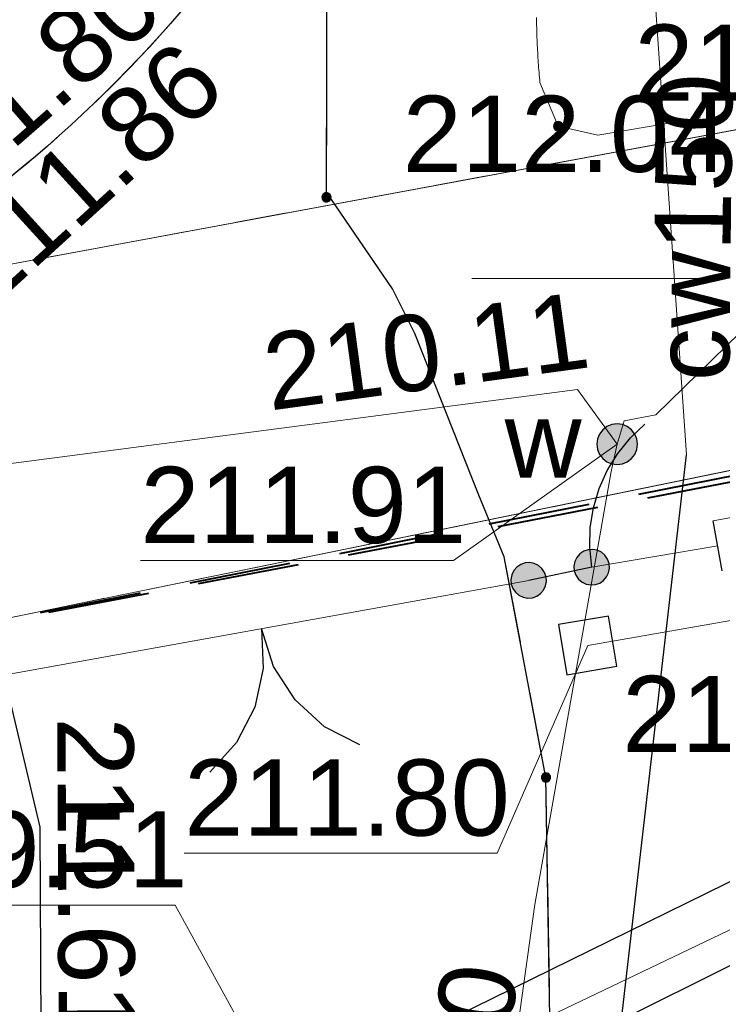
# Model space of a CAD drawing. Header units: metres. Extents: x 7419414 to 7419803, y 5549484 to 5549731.
# Tile 90 of 102: x 7419593 to 7419600, y 5549643 to 5549653. Entities that reach past the tile are written whole.
import ezdxf
from ezdxf.enums import TextEntityAlignment as Align

# ---------------------------------------------------------------- set-up
doc = ezdxf.new("R2010")
doc.units = ezdxf.units.M
doc.header["$MEASUREMENT"] = 0
doc.layers.get('0').update_dxf_attribs({"color": 250})
for name, color, linetype, lineweight in [('EGDE', 7, 'Continuous', 13), ('EGUG', 96, 'Continuous', 13), ('GUPPRZ_O', 7, 'Continuous', 13), ('LINIE ROZGRANICZAJĄCE MPZP', 212, 'Continuous', 0), ('OTDN', 7, 'Continuous', 13), ('OTKC', 7, 'Continuous', 13), ('OTKJ', 7, 'Continuous', 13), ('OTKK', 7, 'Continuous', 30), ('OTOB', 7, 'Continuous', 13), ('OTOF', 7, 'Continuous', 13), ('OTOO', 7, 'Continuous', 30), ('OTRS_O', 7, 'Continuous', 13), ('SUCP_O', 212, 'Continuous', 13), ('SUEP', 1, 'Continuous', 13), ('SULO', 7, 'Continuous', 30), ('SUSP', 7, 'Continuous', 13), ('sutp', 250, 'Continuous', 0), ('SUWP', 5, 'Continuous', 13), ('SUWP_O', 5, 'Continuous', 13), ('SUWW_O', 5, 'Continuous', 13), ('UEEPA_512', 250, 'Continuous', 0)]:
    doc.layers.add(name, color=color, linetype=linetype, lineweight=lineweight)
doc.styles.add('Arial', font='arial.ttf')

msp = doc.modelspace()

# ---------------------------------------------------------------- hatches: boundary and pattern name
at = {"linetype": 'Continuous'}
for points in [[(7419598.35, 5549651.455), (7419598.3384, 5549651.4565), (7419598.3275, 5549651.461), (7419598.3182, 5549651.4682), (7419598.311, 5549651.4775), (7419598.3065, 5549651.4884), (7419598.305, 5549651.5), (7419598.3065, 5549651.5116), (7419598.311, 5549651.5225), (7419598.3182, 5549651.5318), (7419598.3275, 5549651.539), (7419598.3384, 5549651.5435), (7419598.35, 5549651.545), (7419598.3616, 5549651.5435), (7419598.3725, 5549651.539), (7419598.3818, 5549651.5318), (7419598.389, 5549651.5225), (7419598.3935, 5549651.5116), (7419598.395, 5549651.5), (7419598.3935, 5549651.4884), (7419598.389, 5549651.4775), (7419598.3818, 5549651.4682), (7419598.3725, 5549651.461), (7419598.3616, 5549651.4565)], [(7419596.07, 5549650.755), (7419596.0584, 5549650.7565), (7419596.0475, 5549650.761), (7419596.0382, 5549650.7682), (7419596.031, 5549650.7775), (7419596.0265, 5549650.7884), (7419596.025, 5549650.8), (7419596.0265, 5549650.8116), (7419596.031, 5549650.8225), (7419596.0382, 5549650.8318), (7419596.0475, 5549650.839), (7419596.0584, 5549650.8435), (7419596.07, 5549650.845), (7419596.0816, 5549650.8435), (7419596.0925, 5549650.839), (7419596.1018, 5549650.8318), (7419596.109, 5549650.8225), (7419596.1135, 5549650.8116), (7419596.115, 5549650.8), (7419596.1135, 5549650.7884), (7419596.109, 5549650.7775), (7419596.1018, 5549650.7682), (7419596.0925, 5549650.761), (7419596.0816, 5549650.7565)], [(7419598.93, 5549648.17), (7419598.8782, 5549648.1768), (7419598.83, 5549648.1968), (7419598.7886, 5549648.2286), (7419598.7568, 5549648.27), (7419598.7368, 5549648.3182), (7419598.73, 5549648.37), (7419598.7368, 5549648.4218), (7419598.7568, 5549648.47), (7419598.7886, 5549648.5114), (7419598.83, 5549648.5432), (7419598.8782, 5549648.5632), (7419598.93, 5549648.57), (7419598.9818, 5549648.5632), (7419599.03, 5549648.5432), (7419599.0714, 5549648.5114), (7419599.1032, 5549648.47), (7419599.1232, 5549648.4218), (7419599.13, 5549648.37), (7419599.1232, 5549648.3182), (7419599.1032, 5549648.27), (7419599.0714, 5549648.2286), (7419599.03, 5549648.1968), (7419598.9818, 5549648.1768)], [(7419598.6704, 5549646.9853), (7419598.6255, 5549646.9937), (7419598.5843, 5549647.0135), (7419598.5496, 5549647.0433), (7419598.5239, 5549647.081), (7419598.5087, 5549647.1241), (7419598.5053, 5549647.1696), (7419598.5137, 5549647.2145), (7419598.5335, 5549647.2557), (7419598.5633, 5549647.2904), (7419598.601, 5549647.3161), (7419598.6441, 5549647.3313), (7419598.6896, 5549647.3347), (7419598.7345, 5549647.3263), (7419598.7757, 5549647.3065), (7419598.8104, 5549647.2767), (7419598.8361, 5549647.239), (7419598.8513, 5549647.1959), (7419598.8547, 5549647.1504), (7419598.8463, 5549647.1055), (7419598.8265, 5549647.0643), (7419598.7967, 5549647.0296), (7419598.759, 5549647.0039), (7419598.7159, 5549646.9887)], [(7419598.0504, 5549646.8553), (7419598.0055, 5549646.8637), (7419597.9643, 5549646.8835), (7419597.9296, 5549646.9133), (7419597.9039, 5549646.951), (7419597.8887, 5549646.9941), (7419597.8853, 5549647.0396), (7419597.8937, 5549647.0845), (7419597.9135, 5549647.1257), (7419597.9433, 5549647.1604), (7419597.981, 5549647.1861), (7419598.0241, 5549647.2013), (7419598.0696, 5549647.2047), (7419598.1145, 5549647.1963), (7419598.1557, 5549647.1765), (7419598.1904, 5549647.1467), (7419598.2161, 5549647.109), (7419598.2313, 5549647.0659), (7419598.2347, 5549647.0204), (7419598.2263, 5549646.9755), (7419598.2065, 5549646.9343), (7419598.1767, 5549646.8996), (7419598.139, 5549646.8739), (7419598.0959, 5549646.8587)], [(7419598.23, 5549645.045), (7419598.2184, 5549645.0465), (7419598.2075, 5549645.051), (7419598.1982, 5549645.0582), (7419598.191, 5549645.0675), (7419598.1865, 5549645.0784), (7419598.185, 5549645.09), (7419598.1865, 5549645.1016), (7419598.191, 5549645.1125), (7419598.1982, 5549645.1218), (7419598.2075, 5549645.129), (7419598.2184, 5549645.1335), (7419598.23, 5549645.135), (7419598.2416, 5549645.1335), (7419598.2525, 5549645.129), (7419598.2618, 5549645.1218), (7419598.269, 5549645.1125), (7419598.2735, 5549645.1016), (7419598.275, 5549645.09), (7419598.2735, 5549645.0784), (7419598.269, 5549645.0675), (7419598.2618, 5549645.0582), (7419598.2525, 5549645.051), (7419598.2416, 5549645.0465)]]:
    msp.add_hatch(color=0, dxfattribs=at).paths.add_polyline_path(points)

# ---------------------------------------------------------------- linework, layer by layer
at = {"color": 0, "linetype": 'Continuous'}
msp.add_line((7419599.9645, 5549647.124), (7419599.8755, 5549647.616), dxfattribs=at)
at = {"color": 0, "linetype": 'Continuous', "flags": 128}
for points in [[(7419598.305, 5549651.5), (7419598.3065, 5549651.4884), (7419598.311, 5549651.4775), (7419598.3182, 5549651.4682), (7419598.3275, 5549651.461), (7419598.3384, 5549651.4565), (7419598.35, 5549651.455), (7419598.3616, 5549651.4565), (7419598.3725, 5549651.461), (7419598.3818, 5549651.4682), (7419598.389, 5549651.4775), (7419598.3935, 5549651.4884), (7419598.395, 5549651.5), (7419598.3935, 5549651.5116), (7419598.389, 5549651.5225), (7419598.3818, 5549651.5318), (7419598.3725, 5549651.539), (7419598.3616, 5549651.5435), (7419598.35, 5549651.545), (7419598.3384, 5549651.5435), (7419598.3275, 5549651.539), (7419598.3182, 5549651.5318), (7419598.311, 5549651.5225), (7419598.3065, 5549651.5116), (7419598.305, 5549651.5)], [(7419596.025, 5549650.8), (7419596.0265, 5549650.7884), (7419596.031, 5549650.7775), (7419596.0382, 5549650.7682), (7419596.0475, 5549650.761), (7419596.0584, 5549650.7565), (7419596.07, 5549650.755), (7419596.0816, 5549650.7565), (7419596.0925, 5549650.761), (7419596.1018, 5549650.7682), (7419596.109, 5549650.7775), (7419596.1135, 5549650.7884), (7419596.115, 5549650.8), (7419596.1135, 5549650.8116), (7419596.109, 5549650.8225), (7419596.1018, 5549650.8318), (7419596.0925, 5549650.839), (7419596.0816, 5549650.8435), (7419596.07, 5549650.845), (7419596.0584, 5549650.8435), (7419596.0475, 5549650.839), (7419596.0382, 5549650.8318), (7419596.031, 5549650.8225), (7419596.0265, 5549650.8116), (7419596.025, 5549650.8)], [(7419598.73, 5549648.37), (7419598.7368, 5549648.3182), (7419598.7568, 5549648.27), (7419598.7886, 5549648.2286), (7419598.83, 5549648.1968), (7419598.8782, 5549648.1768), (7419598.93, 5549648.17), (7419598.9818, 5549648.1768), (7419599.03, 5549648.1968), (7419599.0714, 5549648.2286), (7419599.1032, 5549648.27), (7419599.1232, 5549648.3182), (7419599.13, 5549648.37), (7419599.1232, 5549648.4218), (7419599.1032, 5549648.47), (7419599.0714, 5549648.5114), (7419599.03, 5549648.5432), (7419598.9818, 5549648.5632), (7419598.93, 5549648.57), (7419598.8782, 5549648.5632), (7419598.83, 5549648.5432), (7419598.7886, 5549648.5114), (7419598.7568, 5549648.47), (7419598.7368, 5549648.4218), (7419598.73, 5549648.37)], [(7419598.8513, 5549647.1959), (7419598.8361, 5549647.239), (7419598.8104, 5549647.2767), (7419598.7757, 5549647.3065), (7419598.7345, 5549647.3263), (7419598.6896, 5549647.3347), (7419598.6441, 5549647.3313), (7419598.601, 5549647.3161), (7419598.5633, 5549647.2904), (7419598.5335, 5549647.2557), (7419598.5137, 5549647.2145), (7419598.5053, 5549647.1696), (7419598.5087, 5549647.1241), (7419598.5239, 5549647.081), (7419598.5496, 5549647.0433), (7419598.5843, 5549647.0135), (7419598.6255, 5549646.9937), (7419598.6704, 5549646.9853), (7419598.7159, 5549646.9887), (7419598.759, 5549647.0039), (7419598.7967, 5549647.0296), (7419598.8265, 5549647.0643), (7419598.8463, 5549647.1055), (7419598.8547, 5549647.1504), (7419598.8513, 5549647.1959)], [(7419598.2313, 5549647.0659), (7419598.2161, 5549647.109), (7419598.1904, 5549647.1467), (7419598.1557, 5549647.1765), (7419598.1145, 5549647.1963), (7419598.0696, 5549647.2047), (7419598.0241, 5549647.2013), (7419597.981, 5549647.1861), (7419597.9433, 5549647.1604), (7419597.9135, 5549647.1257), (7419597.8937, 5549647.0845), (7419597.8853, 5549647.0396), (7419597.8887, 5549646.9941), (7419597.9039, 5549646.951), (7419597.9296, 5549646.9133), (7419597.9643, 5549646.8835), (7419598.0055, 5549646.8637), (7419598.0504, 5549646.8553), (7419598.0959, 5549646.8587), (7419598.139, 5549646.8739), (7419598.1767, 5549646.8996), (7419598.2065, 5549646.9343), (7419598.2263, 5549646.9755), (7419598.2347, 5549647.0204), (7419598.2313, 5549647.0659)], [(7419598.3518, 5549646.5947), (7419598.4353, 5549646.1018), (7419598.9282, 5549646.1853), (7419598.8447, 5549646.6782), (7419598.3518, 5549646.5947)], [(7419598.185, 5549645.09), (7419598.1865, 5549645.0784), (7419598.191, 5549645.0675), (7419598.1982, 5549645.0582), (7419598.2075, 5549645.051), (7419598.2184, 5549645.0465), (7419598.23, 5549645.045), (7419598.2416, 5549645.0465), (7419598.2525, 5549645.051), (7419598.2618, 5549645.0582), (7419598.269, 5549645.0675), (7419598.2735, 5549645.0784), (7419598.275, 5549645.09), (7419598.2735, 5549645.1016), (7419598.269, 5549645.1125), (7419598.2618, 5549645.1218), (7419598.2525, 5549645.129), (7419598.2416, 5549645.1335), (7419598.23, 5549645.135), (7419598.2184, 5549645.1335), (7419598.2075, 5549645.129), (7419598.1982, 5549645.1218), (7419598.191, 5549645.1125), (7419598.1865, 5549645.1016), (7419598.185, 5549645.09)]]:
    msp.add_lwpolyline(points, close=True, dxfattribs=at)
for points in [[(7419598.68, 5549647.16), (7419598.66, 5549647.3552), (7419598.6656, 5549647.5513), (7419598.6967, 5549647.745), (7419598.7529, 5549647.933), (7419598.8331, 5549648.1121), (7419598.9361, 5549648.2791), (7419599.0599, 5549648.4313), (7419599.2026, 5549648.566)], [(7419595.43, 5549646.555), (7419595.4487, 5549646.1639), (7419595.3655, 5549645.7812), (7419595.1862, 5549645.4331), (7419594.9228, 5549645.1433)], [(7419596.3989, 5549645.4099), (7419596.0509, 5549645.5893), (7419595.7611, 5549645.8527), (7419595.5493, 5549646.182), (7419595.43, 5549646.555)]]:
    msp.add_lwpolyline(points, dxfattribs=at)
at = {"layer": 'EGDE', "color": 250, "linetype": 'Continuous', "lineweight": 0, "flags": 128}
msp.add_lwpolyline([(7419606.85, 5549663.64), (7419588.38, 5549660.2), (7419556.13, 5549655.93), (7419538.53, 5549652.48), (7419528.76, 5549648.51), (7419509.38, 5549641.39), (7419523.27, 5549643.29), (7419540.13, 5549643.06), (7419557.7, 5549643.96), (7419589.07, 5549649.42), (7419609.66, 5549653.24), (7419606.85, 5549663.64)], close=True, dxfattribs=at)
for points in [[(7419622.6875, 5549655.462), (7419619.81, 5549655.03), (7419609.66, 5549653.24), (7419589.07, 5549649.42), (7419557.7, 5549643.96), (7419540.13, 5549643.06), (7419523.27, 5549643.29), (7419509.38, 5549641.39), (7419462.29, 5549628.43), (7419462.45, 5549628.77), (7419446.03, 5549630.99), (7419446.66, 5549622.15), (7419435.7302, 5549501.6442)], [(7419439.3753, 5549501.4559), (7419449.43, 5549604.09), (7419450.45, 5549614.49), (7419451.3, 5549617.85), (7419452.51, 5549620.06), (7419454.77, 5549622.45), (7419458.98, 5549625.04), (7419462.38, 5549626.43), (7419462.7, 5549626.56), (7419482.9, 5549629.97), (7419487.71, 5549630.61), (7419562.5, 5549640.55), (7419590.93, 5549644.33), (7419591.23, 5549646.31), (7419603.9, 5549648.9), (7419609.52, 5549650.05), (7419619.85, 5549651.97), (7419622.3221, 5549652.3545)], [(7419622.3221, 5549652.3545), (7419619.85, 5549651.97), (7419609.52, 5549650.05), (7419603.9, 5549648.9), (7419591.23, 5549646.31), (7419590.93, 5549644.33), (7419584.48, 5549588.54), (7419614.4216, 5549585.1686)]]:
    msp.add_lwpolyline(points, dxfattribs=at)
at = {"layer": 'EGUG', "color": 96, "linetype": 'Continuous', "lineweight": 13}
for p, q in [((7419599.1192, 5549651.2844), (7419599.6108, 5549651.3756)), ((7419599.6108, 5549651.3756), (7419599.1192, 5549651.2844)), ((7419598.136, 5549651.102), (7419598.6276, 5549651.1932)), ((7419598.6276, 5549651.1932), (7419598.136, 5549651.102)), ((7419597.1528, 5549650.9196), (7419597.6444, 5549651.0108)), ((7419597.6444, 5549651.0108), (7419597.1528, 5549650.9196)), ((7419596.1695, 5549650.7372), (7419596.6611, 5549650.8284)), ((7419596.6611, 5549650.8284), (7419596.1695, 5549650.7372)), ((7419595.1863, 5549650.5547), (7419595.6779, 5549650.6459)), ((7419595.6779, 5549650.6459), (7419595.1863, 5549650.5547)), ((7419594.2031, 5549650.3723), (7419594.6947, 5549650.4635)), ((7419594.6947, 5549650.4635), (7419594.2031, 5549650.3723)), ((7419593.2199, 5549650.1899), (7419593.7115, 5549650.2811)), ((7419593.7115, 5549650.2811), (7419593.2199, 5549650.1899)), ((7419599.7694, 5549648.0556), (7419599.2795, 5549647.9555)), ((7419599.2795, 5549647.9555), (7419599.7694, 5549648.0556)), ((7419598.7897, 5549647.8553), (7419598.2998, 5549647.7552)), ((7419598.2998, 5549647.7552), (7419598.7897, 5549647.8553)), ((7419597.8099, 5549647.6551), (7419597.3201, 5549647.5549)), ((7419597.3201, 5549647.5549), (7419597.8099, 5549647.6551)), ((7419596.8302, 5549647.4548), (7419596.3403, 5549647.3547)), ((7419596.3403, 5549647.3547), (7419596.8302, 5549647.4548)), ((7419595.8505, 5549647.2545), (7419595.3606, 5549647.1544)), ((7419595.3606, 5549647.1544), (7419595.8505, 5549647.2545)), ((7419594.8707, 5549647.0542), (7419594.3808, 5549646.9541)), ((7419594.3808, 5549646.9541), (7419594.8707, 5549647.0542)), ((7419593.891, 5549646.854), (7419593.4011, 5549646.7538)), ((7419593.4011, 5549646.7538), (7419593.891, 5549646.854))]:
    msp.add_line(p, q, dxfattribs=at)
at = {"layer": 'GUPPRZ_O', "color": 5, "linetype": 'Continuous', "lineweight": 13, "flags": 128}
msp.add_lwpolyline([(7419598.93, 5549648.37), (7419597.32, 5549647.225), (7419594.24, 5549647.225)], dxfattribs=at)
at = {"layer": 'GUPPRZ_O', "color": 250, "linetype": 'Continuous', "lineweight": 13, "flags": 128}
msp.add_lwpolyline([(7419598.64, 5549646.39), (7419597.75, 5549644.345), (7419594.67, 5549644.345)], dxfattribs=at)
at = {"layer": 'GUPPRZ_O', "color": 36, "linetype": 'Continuous', "lineweight": 13, "flags": 128}
msp.add_lwpolyline([(7419595.72, 5549641.76), (7419594.58, 5549643.835), (7419591.5, 5549643.835)], dxfattribs=at)
at = {"layer": 'LINIE ROZGRANICZAJĄCE MPZP', "color": 30, "linetype": 'Continuous', "lineweight": 40}
for p, q in [((7419600.1216, 5549648.069), (7419599.1406, 5549647.8749)), ((7419598.6501, 5549647.7779), (7419597.6691, 5549647.5838)), ((7419597.1786, 5549647.4868), (7419596.1976, 5549647.2927)), ((7419595.7071, 5549647.1957), (7419594.7262, 5549647.0016)), ((7419594.2357, 5549646.9046), (7419593.2547, 5549646.7105))]:
    msp.add_line(p, q, dxfattribs=at)
at = {"layer": 'LINIE ROZGRANICZAJĄCE MPZP', "color": 212, "linetype": 'Continuous', "lineweight": 40}
for p, q in [((7419600.2112, 5549648.0281), (7419599.229, 5549647.8402)), ((7419598.7379, 5549647.7463), (7419597.7557, 5549647.5584)), ((7419597.2646, 5549647.4644), (7419596.2824, 5549647.2765)), ((7419595.7913, 5549647.1826), (7419594.8091, 5549646.9947)), ((7419594.318, 5549646.9007), (7419593.3358, 5549646.7128))]:
    msp.add_line(p, q, dxfattribs=at)
at = {"layer": 'OTDN', "color": 250, "linetype": 'Continuous', "lineweight": 13}
msp.add_line((7419602.3055, 5549648.056), (7419599.8755, 5549647.616), dxfattribs=at)
at = {"layer": 'OTKC', "color": 250, "linetype": 'Continuous', "lineweight": 13}
for p, q in [((7419596.0737, 5549652.265), (7419596.0763, 5549653.265)), ((7419598.35, 5549651.5), (7419598.17, 5549651.93)), ((7419596.07, 5549650.85), (7419596.0724, 5549651.765)), ((7419599.7503, 5549651.5836), (7419598.74, 5549651.41)), ((7419598.74, 5549651.41), (7419598.35, 5549651.5)), ((7419596.72, 5549649.9), (7419596.07, 5549650.85)), ((7419596.94, 5549649.46), (7419596.72, 5549649.9)), ((7419597.1629, 5549648.8974), (7419596.94, 5549649.46)), ((7419597.57, 5549647.87), (7419597.3471, 5549648.4326)), ((7419597.82, 5549647.26), (7419597.57, 5549647.87)), ((7419597.9786, 5549646.4207), (7419597.82, 5549647.26)), ((7419598.23, 5549645.09), (7419598.0714, 5549645.9293)), ((7419598.2391, 5549644.5149), (7419598.23, 5549645.09)), ((7419598.2629, 5549643.0151), (7419598.2471, 5549644.0149))]:
    msp.add_line(p, q, dxfattribs=at)
at = {"layer": 'OTKC', "color": 250, "linetype": 'Continuous', "lineweight": 13, "flags": 128}
msp.add_lwpolyline([(7419598.17, 5549651.93), (7419598.1678, 5549651.9545), (7419598.1656, 5549651.979), (7419598.1635, 5549652.0035), (7419598.1615, 5549652.028), (7419598.1595, 5549652.0525), (7419598.1577, 5549652.077), (7419598.1559, 5549652.1015), (7419598.1542, 5549652.1261), (7419598.1526, 5549652.1506), (7419598.151, 5549652.1752), (7419598.1495, 5549652.1997), (7419598.1481, 5549652.2242), (7419598.1468, 5549652.2488), (7419598.1456, 5549652.2734), (7419598.1444, 5549652.2979), (7419598.1433, 5549652.3225), (7419598.1423, 5549652.3471), (7419598.1413, 5549652.3716), (7419598.1405, 5549652.3962), (7419598.1397, 5549652.4208), (7419598.139, 5549652.4454), (7419598.1384, 5549652.4699), (7419598.1378, 5549652.4945), (7419598.1373, 5549652.5191), (7419598.1369, 5549652.5437), (7419598.1366, 5549652.5683)], dxfattribs=at)
at = {"layer": 'OTKJ', "color": 250, "linetype": 'Continuous', "lineweight": 13}
for p, q in [((7419596.0743, 5549652.515), (7419596.07, 5549650.85)), ((7419596.07, 5549650.85), (7419596.72, 5549649.9)), ((7419596.72, 5549649.9), (7419596.94, 5549649.46)), ((7419596.94, 5549649.46), (7419597.57, 5549647.87)), ((7419597.57, 5549647.87), (7419597.82, 5549647.26)), ((7419597.82, 5549647.26), (7419597.9786, 5549646.4207)), ((7419593.25, 5549644.6), (7419592.84, 5549646.32)), ((7419598.0714, 5549645.9293), (7419598.23, 5549645.09)), ((7419598.23, 5549645.09), (7419598.251, 5549643.765)), ((7419593.26, 5549642.62), (7419593.25, 5549644.6)), ((7419598.259, 5549643.265), (7419598.28, 5549641.94))]:
    msp.add_line(p, q, dxfattribs=at)
at = {"layer": 'OTKJ', "color": 250, "linetype": 'Continuous', "lineweight": 13, "flags": 128}
for points in [[(7419593.7879, 5549651.7287), (7419593.797, 5549651.7374), (7419593.8695, 5549651.8077), (7419593.9414, 5549651.8787), (7419594.0128, 5549651.9501), (7419594.0836, 5549652.0222), (7419594.1539, 5549652.0948), (7419594.2235, 5549652.1679), (7419594.2926, 5549652.2415), (7419594.3612, 5549652.3158), (7419594.4291, 5549652.3905), (7419594.4965, 5549652.4658), (7419594.5633, 5549652.5416), (7419594.6294, 5549652.6179), (7419594.695, 5549652.6947), (7419594.76, 5549652.772), (7419594.8067, 5549652.8285)], [(7419594.8067, 5549652.8285), (7419594.76, 5549652.772), (7419594.695, 5549652.6947), (7419594.6294, 5549652.6179), (7419594.5633, 5549652.5416), (7419594.4965, 5549652.4658), (7419594.4291, 5549652.3905), (7419594.3612, 5549652.3158), (7419594.2926, 5549652.2415), (7419594.2235, 5549652.1679), (7419594.1539, 5549652.0948), (7419594.0836, 5549652.0222), (7419594.0128, 5549651.9501), (7419593.9414, 5549651.8787), (7419593.8695, 5549651.8077), (7419593.797, 5549651.7374), (7419593.7879, 5549651.7287)], [(7419592.245, 5549650.4593), (7419592.3213, 5549650.5131), (7419592.4034, 5549650.572), (7419592.485, 5549650.6315), (7419592.5662, 5549650.6917), (7419592.6468, 5549650.7525), (7419592.727, 5549650.8139), (7419592.8067, 5549650.8759), (7419592.886, 5549650.9386), (7419592.9647, 5549651.0018), (7419593.0429, 5549651.0657), (7419593.1207, 5549651.1302), (7419593.1979, 5549651.1953), (7419593.2746, 5549651.261), (7419593.3509, 5549651.3273), (7419593.4209, 5549651.3892)], [(7419593.4209, 5549651.3892), (7419593.3509, 5549651.3273), (7419593.2746, 5549651.261), (7419593.1979, 5549651.1953), (7419593.1207, 5549651.1302), (7419593.0429, 5549651.0657), (7419592.9647, 5549651.0018), (7419592.886, 5549650.9386), (7419592.8067, 5549650.8759), (7419592.727, 5549650.8139), (7419592.6468, 5549650.7525), (7419592.5662, 5549650.6917), (7419592.485, 5549650.6315), (7419592.4034, 5549650.572), (7419592.3213, 5549650.5131), (7419592.245, 5549650.4593)]]:
    msp.add_lwpolyline(points, dxfattribs=at)
at = {"layer": 'OTKK', "color": 250, "linetype": 'Continuous', "lineweight": 30, "flags": 128}
for points in [[(7419598.2401, 5549675.5467, 0.239092), (7419595.88, 5549669.76), (7419597.11, 5549662.31), (7419597.4, 5549659.62, -0.178034), (7419596.08, 5549654.68, -0.195511), (7419588.43, 5549648.63), (7419579.95, 5549646.95), (7419574.61, 5549648.11)], [(7419614.4181, 5549585.1382), (7419604.04, 5549586.24), (7419600.47, 5549586.59), (7419598.91, 5549586.85), (7419595.55, 5549587.79, -0.32228), (7419592.39, 5549593.53), (7419592.73, 5549596.58), (7419593.79, 5549605.65), (7419595.34, 5549617.76), (7419598.28, 5549641.94), (7419598.23, 5549645.09), (7419597.82, 5549647.26), (7419597.57, 5549647.87), (7419596.94, 5549649.46), (7419596.72, 5549649.9), (7419596.07, 5549650.85), (7419596.08, 5549654.68)]]:
    msp.add_lwpolyline(points, format="xyb", dxfattribs=at)
msp.add_lwpolyline([(7419588.43, 5549648.63), (7419591.66, 5549647.37), (7419592.56, 5549647.06), (7419592.84, 5549646.32), (7419593.25, 5549644.6), (7419593.26, 5549642.62), (7419590.37, 5549618.39), (7419587.76, 5549597.15)], dxfattribs=at)
at = {"layer": 'OTOB', "color": 250, "linetype": 'Continuous', "lineweight": 13}
msp.add_line((7419592.8, 5549646.08), (7419598.06, 5549647.03), dxfattribs=at)
at = {"layer": 'OTOF', "color": 250, "linetype": 'Continuous', "lineweight": 13}
msp.add_line((7419599.92, 5549647.37), (7419598.68, 5549647.16), dxfattribs=at)
at = {"layer": 'OTOO', "color": 250, "linetype": 'Continuous', "lineweight": 30}
msp.add_line((7419598.68, 5549647.16), (7419598.06, 5549647.03), dxfattribs=at)
at = {"layer": 'SUEP', "color": 1, "linetype": 'Continuous', "lineweight": 13, "flags": 128}
for points in [[(7419597.35, 5549670.73), (7419598.96, 5549657.74), (7419599.612, 5549648.266), (7419595.385, 5549611.526), (7419594.311, 5549602.955), (7419593.506, 5549595.641), (7419593.228, 5549592.295), (7419595.946, 5549591.469), (7419597.378, 5549591.147), (7419597.438, 5549589.735), (7419596.35, 5549579.512), (7419595.16, 5549564.81), (7419594.94, 5549562.72), (7419597.75, 5549562), (7419597.72, 5549561.45)], [(7419586.83, 5549596.8), (7419588.33, 5549611.33), (7419590.34, 5549626.9), (7419591.38, 5549637.61), (7419591.81, 5549639.33), (7419592.78, 5549640.5), (7419601.52, 5549644.79), (7419606.23, 5549646.49), (7419608.22, 5549647.67), (7419609.73, 5549650.21), (7419610.73, 5549652.83), (7419612.31, 5549658.36), (7419612.97, 5549659.15), (7419613.88, 5549659.75), (7419617.58, 5549660.66), (7419623.3943, 5549661.4729)], [(7419588.98, 5549610.91), (7419591, 5549626.85), (7419591.98, 5549637.48), (7419592.35, 5549638.9), (7419593.13, 5549639.8), (7419601.73, 5549644.08), (7419606.46, 5549645.52), (7419608.7, 5549647.13), (7419610.29, 5549649.53), (7419611.57, 5549652.68), (7419612.93, 5549658.03), (7419613.53, 5549658.68), (7419614.3, 5549659.19), (7419617.95, 5549660.02), (7419623.3114, 5549660.7683)]]:
    msp.add_lwpolyline(points, dxfattribs=at)
at = {"layer": 'SULO', "color": 250, "linetype": 'Continuous', "lineweight": 30}
for p, q in [((7419601.52, 5549644.79), (7419592.78, 5549640.5)), ((7419593.13, 5549639.8), (7419601.73, 5549644.08))]:
    msp.add_line(p, q, dxfattribs=at)
at = {"layer": 'SULO', "color": 250, "linetype": 'Continuous', "lineweight": 30, "flags": 128}
msp.add_lwpolyline([(7419595.946, 5549591.469), (7419593.228, 5549592.295), (7419593.506, 5549595.641), (7419594.311, 5549602.955), (7419595.385, 5549611.526), (7419599.612, 5549648.266)], dxfattribs=at)
at = {"layer": 'SUSP', "color": 250, "linetype": 'Continuous', "lineweight": 13}
msp.add_line((7419598.64, 5549646.39), (7419607.89, 5549648.01), dxfattribs=at)
at = {"layer": 'sutp', "color": 30, "linetype": 'Continuous', "lineweight": 13, "flags": 128}
msp.add_lwpolyline([(7419623.3543, 5549661.1327), (7419617.48, 5549660.33), (7419614.14, 5549659.5), (7419612.59, 5549658.16), (7419611.21, 5549652.74), (7419610.01, 5549649.76), (7419608.52, 5549647.43), (7419606.48, 5549646.06), (7419601.54, 5549644.31), (7419593.02, 5549640.23), (7419592.05, 5549638.95), (7419590.7, 5549626.86), (7419588.77, 5549611.69), (7419587.23, 5549597.13), (7419586.7, 5549592.96), (7419586.37, 5549587.83), (7419586.93, 5549585.99), (7419589.09, 5549584.51), (7419595.52, 5549580.73), (7419599.16, 5549578.09), (7419600.51, 5549575.14), (7419599.84, 5549572.01), (7419592.98, 5549565.91), (7419591.77, 5549565.02)], dxfattribs=at)
at = {"layer": 'SUWP', "color": 5, "linetype": 'Continuous', "lineweight": 13, "flags": 128}
for points in [[(7419603.47, 5549652.72), (7419599.31, 5549648.66), (7419599, 5549648.6), (7419598.93, 5549648.37)], [(7419598.93, 5549648.37), (7419598.54, 5549648.91), (7419586.99, 5549647.4), (7419579.92, 5549646.43), (7419574.1, 5549643.47), (7419543.09, 5549640.19), (7419500.56, 5549634.4)], [(7419598.93, 5549648.37), (7419598.87, 5549648.1), (7419598.12, 5549643.84), (7419597.28, 5549637.81)]]:
    msp.add_lwpolyline(points, dxfattribs=at)
at = {"layer": 'UEEPA_512', "color": 250, "linetype": 'Continuous', "lineweight": 0}
msp.add_line((7419597.5, 5549650), (7419600, 5549650), dxfattribs=at)

# ---------------------------------------------------------------- texts
at = {"layer": 'GUPPRZ_O', "color": 5, "linetype": 'Continuous', "lineweight": 0, "style": 'Arial'}
msp.add_text('210.11', height=0.75, rotation=7.72401, dxfattribs=at).set_placement((7419595.512, 5549648.7003))
msp.add_text('211.91', height=0.75, dxfattribs=at).set_placement((7419594.24, 5549647.3975))
at = {"layer": 'GUPPRZ_O', "color": 250, "linetype": 'Continuous', "lineweight": 0, "style": 'Arial'}
msp.add_text('211.80', height=0.75, dxfattribs=at).set_placement((7419594.67, 5549644.5175))
at = {"layer": 'GUPPRZ_O', "color": 36, "linetype": 'Continuous', "lineweight": 0, "style": 'Arial'}
msp.add_text('209.51', height=0.75, dxfattribs=at).set_placement((7419591.5, 5549644.0075))
at = {"layer": 'OTRS_O', "color": 250, "linetype": 'Continuous', "lineweight": 0, "style": 'Arial'}
for s, rotation, p in [('211.80', 41.14265, (7419592.0971, 5549650.4876)), ('211.86', 42.35361, (7419592.7406, 5549649.6759)), ('211.61', 270.28937, (7419593.421, 5549645.6808))]:
    msp.add_text(s, height=0.75, rotation=rotation, dxfattribs=at).set_placement(p)
for s, p in [('212.07', (7419599.1, 5549651.75)), ('212.04', (7419596.82, 5549651.05)), ('211.76', (7419598.98, 5549645.34))]:
    msp.add_text(s, height=0.75, dxfattribs=at).set_placement(p)
at = {"layer": 'SUCP_O', "color": 212, "linetype": 'Continuous', "lineweight": 0, "style": 'Arial'}
msp.add_text('cw150', height=0.75, rotation=89.38597, dxfattribs=at).set_placement((7419600.0487, 5549650.5005), align=Align.CENTER)
at = {"layer": 'SUWP_O', "color": 5, "linetype": 'Continuous', "lineweight": 0, "style": 'Arial'}
msp.add_text('w150', height=0.75, rotation=82.06952, dxfattribs=at).set_placement((7419597.7893, 5549641.9508), align=Align.CENTER)
at = {"layer": 'SUWW_O', "color": 5, "linetype": 'Continuous', "lineweight": 0, "style": 'Arial'}
msp.add_text('w', height=0.75, dxfattribs=at).set_placement((7419598.58, 5549648.04), align=Align.RIGHT)

doc.saveas('drawing.dxf')
